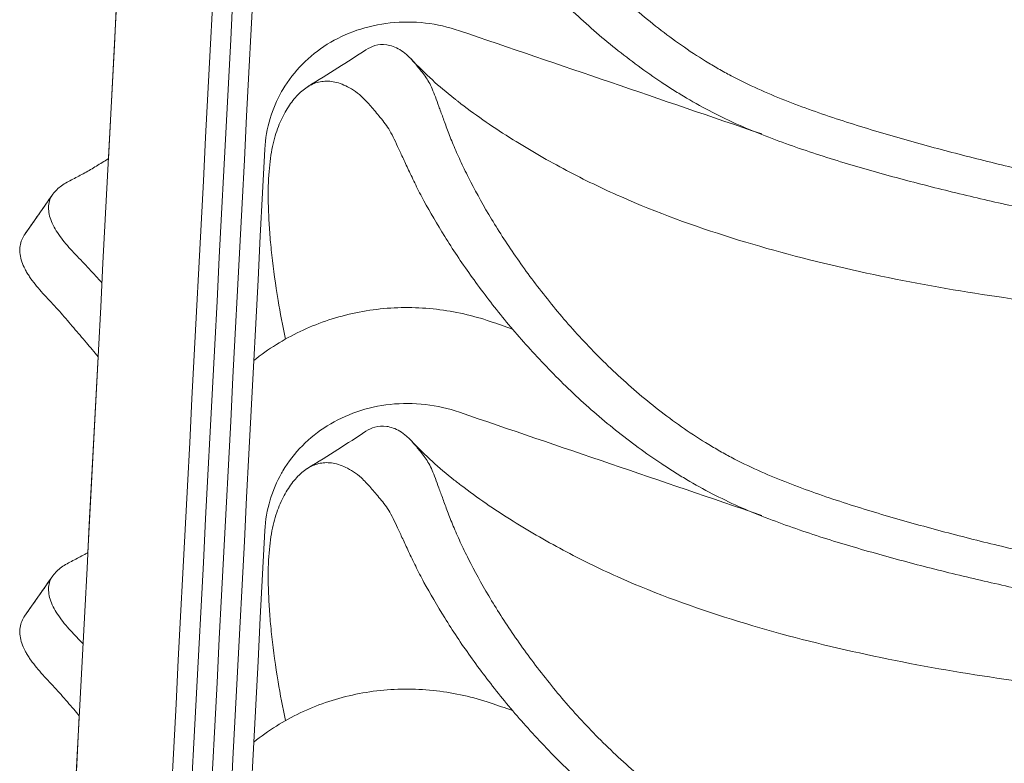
# Model space of a CAD drawing. Header units: centimetres. Extents: x -28 to 145, y -313 to 96.
# Tile 21 of 64: x -25 to -13, y -117 to -107. Entities that reach past the tile are written whole.
import ezdxf

# ---------------------------------------------------------------- set-up
doc = ezdxf.new("R2010")
doc.units = ezdxf.units.CM
doc.layers.add('Main lines', color=7, linetype='Continuous', lineweight=13, true_color=0x000000)
doc.layers.add('Predefinito', color=7, linetype='Continuous', true_color=0x000000)

# ---------------------------------------------------------------- blocks, each defined once
blk = doc.blocks.new('CB-298_Petal_Stacked_2D_Front')
at = {"layer": 'Main lines'}
for p, q in [((-24.021, 89.556), (-23.916, 91.564)), ((-24.021, 89.556), (-23.916, 91.564)), ((-25.07, 88.605), (-24.716, 89.112)), ((-25.07, 88.605), (-24.716, 89.112)), ((-24.278, 84.627), (-24.15, 87.079)), ((-24.278, 84.627), (-24.15, 87.079)), ((-25.07, 83.832), (-24.716, 84.339)), ((-25.07, 83.832), (-24.716, 84.339)), ((-24.535, 79.717), (-24.385, 82.585)), ((-24.535, 79.717), (-24.385, 82.585))]:
    blk.add_line(p, q, dxfattribs=at)
for points in [[(-23.263, 104.057), (-23.871, 92.429), (-24.478, 80.8), (-25.086, 69.172)], [(-23.888, 69.109), (-23.28, 80.738), (-22.672, 92.366), (-22.065, 103.995)], [(-23.888, 64.337), (-23.28, 75.965), (-22.672, 87.593), (-22.065, 99.222)], [(-23.888, 59.564), (-23.28, 71.192), (-22.672, 82.821), (-22.065, 94.449)], [(-19.632, 91.157), (-18.371, 90.727), (-17.111, 90.296), (-15.85, 89.866)], [(-20.8, 90.918), (-21.03, 90.768), (-21.267, 90.618), (-21.528, 90.457)], [(-23.888, 54.791), (-23.28, 66.419), (-22.672, 78.048), (-22.065, 89.676)], [(-25.07, 88.605), (-24.952, 88.774), (-24.834, 88.943), (-24.716, 89.112)], [(-18.968, 87.425), (-19.06, 87.457), (-19.153, 87.488), (-19.245, 87.52)], [(-19.632, 86.384), (-18.371, 85.954), (-17.111, 85.523), (-15.85, 85.093)], [(-20.8, 86.145), (-21.03, 85.995), (-21.267, 85.845), (-21.528, 85.684)], [(-23.888, 50.018), (-23.28, 61.647), (-22.672, 73.275), (-22.065, 84.903)], [(-25.07, 83.832), (-24.952, 84.001), (-24.834, 84.17), (-24.716, 84.339)], [(-18.968, 82.652), (-19.06, 82.684), (-19.153, 82.715), (-19.245, 82.747)]]:
    blk.add_open_spline(points, degree=3, dxfattribs=at)
for points, knots in [([(0, 88.206), (-0.49, 88.205), (-0.98, 88.214), (-1.957, 88.251), (-2.446, 88.279), (-3.178, 88.324), (-3.422, 88.339), (-3.91, 88.37), (-4.155, 88.385), (-4.887, 88.431), (-5.375, 88.462), (-6.107, 88.514), (-6.351, 88.532), (-6.839, 88.572), (-7.083, 88.593), (-7.814, 88.662), (-8.3, 88.714), (-9.271, 88.832), (-9.756, 88.899), (-10.481, 89.011), (-10.722, 89.051), (-11.204, 89.135), (-11.445, 89.179), (-11.925, 89.274), (-12.165, 89.324), (-12.643, 89.429), (-12.88, 89.485), (-13.354, 89.603), (-13.59, 89.665), (-14.06, 89.794), (-14.294, 89.861), (-14.76, 90.003), (-14.992, 90.078), (-15.45, 90.242), (-15.678, 90.33), (-16.012, 90.481), (-16.123, 90.535), (-16.286, 90.621), (-16.34, 90.651), (-16.447, 90.713), (-16.5, 90.744), (-16.76, 90.904), (-16.956, 91.043), (-17.329, 91.334), (-17.507, 91.486), (-17.761, 91.724), (-17.844, 91.805), (-18.005, 91.969), (-18.083, 92.052), (-18.309, 92.301), (-18.45, 92.469), (-18.713, 92.804), (-18.836, 92.972), (-19.007, 93.222), (-19.062, 93.306), (-19.167, 93.471), (-19.217, 93.552), (-19.359, 93.791), (-19.443, 93.945), (-19.554, 94.165), (-19.588, 94.236), (-19.636, 94.34), (-19.652, 94.374), (-19.681, 94.441), (-19.695, 94.473), (-19.735, 94.569), (-19.759, 94.629), (-19.801, 94.743), (-19.82, 94.796), (-19.856, 94.895), (-19.873, 94.94), (-19.904, 95.025), (-19.919, 95.064), (-19.946, 95.138), (-19.959, 95.172), (-19.985, 95.234), (-19.999, 95.262), (-20.029, 95.314), (-20.044, 95.337), (-20.077, 95.383), (-20.093, 95.404), (-20.142, 95.467), (-20.174, 95.505), (-20.217, 95.555), (-20.229, 95.568), (-20.241, 95.581)], [322.610066, 322.610066, 322.610066, 322.610066, 337.38222, 337.38222, 352.154375, 352.154375, 359.540452, 359.540452, 366.926529, 366.926529, 381.698684, 381.698684, 389.084761, 389.084761, 396.470839, 396.470839, 411.242993, 411.242993, 426.015148, 426.015148, 433.401225, 433.401225, 440.787302, 440.787302, 448.173379, 448.173379, 455.559457, 455.559457, 462.945534, 462.945534, 470.331611, 470.331611, 477.717688, 477.717688, 485.103766, 485.103766, 488.796804, 488.796804, 490.643324, 490.643324, 492.489843, 492.489843, 499.87592, 499.87592, 507.261997, 507.261997, 510.955036, 510.955036, 514.648075, 514.648075, 522.034152, 522.034152, 529.420229, 529.420229, 533.113268, 533.113268, 536.806306, 536.806306, 544.192384, 544.192384, 547.885422, 547.885422, 549.731942, 549.731942, 551.578461, 551.578461, 555.2715, 555.2715, 558.964538, 558.964538, 562.657577, 562.657577, 566.350616, 566.350616, 570.043654, 570.043654, 573.736693, 573.736693, 577.429731, 577.429731, 581.12277, 581.12277, 588.508847, 588.508847, 591.578861, 591.578861, 591.578861, 591.578861]), ([(0, 87.831), (-0.486, 87.83), (-0.971, 87.84), (-1.941, 87.873), (-2.426, 87.896), (-3.152, 87.933), (-3.395, 87.946), (-3.879, 87.972), (-4.121, 87.985), (-4.605, 88.012), (-4.848, 88.026), (-5.332, 88.054), (-5.574, 88.068), (-6.058, 88.099), (-6.3, 88.115), (-6.784, 88.149), (-7.026, 88.168), (-7.752, 88.229), (-8.235, 88.276), (-9.199, 88.383), (-9.681, 88.443), (-10.401, 88.545), (-10.641, 88.582), (-11.119, 88.658), (-11.359, 88.699), (-11.836, 88.785), (-12.075, 88.831), (-12.551, 88.928), (-12.788, 88.98), (-13.26, 89.088), (-13.495, 89.145), (-13.964, 89.264), (-14.197, 89.326), (-14.662, 89.457), (-14.894, 89.526), (-15.353, 89.674), (-15.581, 89.753), (-15.918, 89.884), (-16.03, 89.93), (-16.251, 90.029), (-16.361, 90.081), (-16.577, 90.193), (-16.684, 90.252), (-16.843, 90.346), (-16.896, 90.378), (-16.999, 90.443), (-17.05, 90.476), (-17.202, 90.577), (-17.3, 90.646), (-17.493, 90.788), (-17.587, 90.86), (-17.863, 91.081), (-18.039, 91.235), (-18.292, 91.473), (-18.374, 91.554), (-18.535, 91.717), (-18.613, 91.8), (-18.841, 92.047), (-18.984, 92.213), (-19.251, 92.544), (-19.376, 92.709), (-19.551, 92.955), (-19.607, 93.036), (-19.715, 93.197), (-19.766, 93.277), (-19.912, 93.512), (-19.999, 93.661), (-20.112, 93.871), (-20.147, 93.938), (-20.194, 94.034), (-20.209, 94.066), (-20.239, 94.127), (-20.253, 94.156), (-20.293, 94.243), (-20.318, 94.296), (-20.364, 94.395), (-20.385, 94.439), (-20.423, 94.523), (-20.441, 94.563), (-20.478, 94.636), (-20.497, 94.67), (-20.535, 94.732), (-20.555, 94.76), (-20.596, 94.813), (-20.617, 94.839), (-20.678, 94.913), (-20.717, 94.959), (-20.769, 95.018), (-20.785, 95.035), (-20.8, 95.051)], [470.567293, 470.567293, 470.567293, 470.567293, 485.272521, 485.272521, 499.977749, 499.977749, 507.330363, 507.330363, 514.682977, 514.682977, 522.035591, 522.035591, 529.388205, 529.388205, 536.740819, 536.740819, 544.093433, 544.093433, 558.798661, 558.798661, 573.503888, 573.503888, 580.856502, 580.856502, 588.209116, 588.209116, 595.56173, 595.56173, 602.914344, 602.914344, 610.266958, 610.266958, 617.619572, 617.619572, 624.972186, 624.972186, 632.3248, 632.3248, 636.001107, 636.001107, 639.677414, 639.677414, 643.353721, 643.353721, 645.191874, 645.191874, 647.030028, 647.030028, 650.706335, 650.706335, 654.382642, 654.382642, 661.735256, 661.735256, 665.411563, 665.411563, 669.08787, 669.08787, 676.440484, 676.440484, 683.793098, 683.793098, 687.469405, 687.469405, 691.145712, 691.145712, 698.498326, 698.498326, 702.174633, 702.174633, 704.012786, 704.012786, 705.85094, 705.85094, 709.527247, 709.527247, 713.203554, 713.203554, 716.879861, 716.879861, 720.556167, 720.556167, 724.232474, 724.232474, 727.908781, 727.908781, 735.261395, 735.261395, 738.446643, 738.446643, 738.446643, 738.446643]), ([(-22.065, 89.676), (-22.058, 89.806), (-22.036, 89.935), (-21.999, 90.059), (-21.964, 90.176), (-21.916, 90.288), (-21.855, 90.395), (-21.85, 90.404), (-21.845, 90.413), (-21.84, 90.422), (-21.772, 90.536), (-21.689, 90.642), (-21.595, 90.738), (-21.502, 90.832), (-21.398, 90.915), (-21.284, 90.987), (-21.17, 91.058), (-21.046, 91.117), (-20.916, 91.162), (-20.781, 91.208), (-20.64, 91.24), (-20.496, 91.255), (-20.351, 91.27), (-20.203, 91.27), (-20.056, 91.253), (-19.912, 91.236), (-19.77, 91.204), (-19.632, 91.157)], [92.074453, 92.074453, 92.074453, 92.074453, 92.506662, 92.506662, 92.506662, 92.915154, 92.915154, 92.915154, 92.950068, 92.950068, 92.950068, 93.394051, 93.394051, 93.394051, 93.827255, 93.827255, 93.827255, 94.261583, 94.261583, 94.261583, 94.708811, 94.708811, 94.708811, 95.157101, 95.157101, 95.157101, 95.59429, 95.59429, 95.59429, 95.59429]), ([(-20.241, 90.808), (-20.259, 90.826), (-20.275, 90.843), (-20.321, 90.883), (-20.35, 90.904), (-20.406, 90.937), (-20.434, 90.95), (-20.489, 90.969), (-20.515, 90.976), (-20.593, 90.988), (-20.641, 90.984), (-20.727, 90.959), (-20.764, 90.941), (-20.8, 90.918)], [591.578861, 591.578861, 591.578861, 591.578861, 595.894925, 595.894925, 603.281002, 603.281002, 610.667079, 610.667079, 618.053156, 618.053156, 632.825311, 632.825311, 645.232677, 645.232677, 645.232677, 645.232677]), ([(0, 83.433), (-0.49, 83.433), (-0.98, 83.442), (-1.957, 83.479), (-2.446, 83.506), (-3.178, 83.551), (-3.422, 83.566), (-3.91, 83.597), (-4.155, 83.612), (-4.887, 83.658), (-5.375, 83.689), (-6.107, 83.741), (-6.351, 83.759), (-6.839, 83.799), (-7.083, 83.821), (-7.814, 83.889), (-8.3, 83.941), (-9.271, 84.059), (-9.756, 84.126), (-10.481, 84.238), (-10.722, 84.278), (-11.204, 84.362), (-11.445, 84.406), (-11.925, 84.501), (-12.165, 84.551), (-12.643, 84.657), (-12.88, 84.712), (-13.354, 84.83), (-13.59, 84.892), (-14.06, 85.021), (-14.294, 85.088), (-14.76, 85.23), (-14.992, 85.306), (-15.45, 85.469), (-15.678, 85.557), (-16.012, 85.708), (-16.123, 85.762), (-16.286, 85.849), (-16.34, 85.878), (-16.447, 85.94), (-16.5, 85.971), (-16.76, 86.132), (-16.956, 86.27), (-17.329, 86.561), (-17.507, 86.713), (-17.761, 86.951), (-17.844, 87.032), (-18.005, 87.196), (-18.083, 87.279), (-18.309, 87.528), (-18.45, 87.696), (-18.713, 88.031), (-18.836, 88.199), (-19.007, 88.45), (-19.062, 88.533), (-19.167, 88.698), (-19.217, 88.779), (-19.359, 89.018), (-19.443, 89.173), (-19.554, 89.392), (-19.588, 89.464), (-19.636, 89.567), (-19.652, 89.601), (-19.681, 89.668), (-19.695, 89.7), (-19.735, 89.796), (-19.759, 89.856), (-19.801, 89.97), (-19.82, 90.023), (-19.856, 90.122), (-19.873, 90.168), (-19.904, 90.252), (-19.919, 90.291), (-19.946, 90.365), (-19.959, 90.399), (-19.985, 90.461), (-19.999, 90.489), (-20.029, 90.541), (-20.044, 90.564), (-20.077, 90.61), (-20.093, 90.632), (-20.142, 90.694), (-20.174, 90.733), (-20.217, 90.782), (-20.229, 90.795), (-20.241, 90.808)], [322.610066, 322.610066, 322.610066, 322.610066, 337.38222, 337.38222, 352.154375, 352.154375, 359.540452, 359.540452, 366.926529, 366.926529, 381.698684, 381.698684, 389.084761, 389.084761, 396.470839, 396.470839, 411.242993, 411.242993, 426.015148, 426.015148, 433.401225, 433.401225, 440.787302, 440.787302, 448.173379, 448.173379, 455.559457, 455.559457, 462.945534, 462.945534, 470.331611, 470.331611, 477.717688, 477.717688, 485.103766, 485.103766, 488.796804, 488.796804, 490.643324, 490.643324, 492.489843, 492.489843, 499.87592, 499.87592, 507.261997, 507.261997, 510.955036, 510.955036, 514.648075, 514.648075, 522.034152, 522.034152, 529.420229, 529.420229, 533.113268, 533.113268, 536.806306, 536.806306, 544.192384, 544.192384, 547.885422, 547.885422, 549.731942, 549.731942, 551.578461, 551.578461, 555.2715, 555.2715, 558.964538, 558.964538, 562.657577, 562.657577, 566.350616, 566.350616, 570.043654, 570.043654, 573.736693, 573.736693, 577.429731, 577.429731, 581.12277, 581.12277, 588.508847, 588.508847, 591.578861, 591.578861, 591.578861, 591.578861]), ([(-20.241, 90.808), (-20.049, 90.605), (-19.892, 90.465), (-19.696, 90.309), (-19.686, 90.301), (-19.676, 90.293), (-19.649, 90.271), (-19.631, 90.257), (-19.613, 90.244), (-19.405, 90.084), (-19.199, 89.943), (-18.96, 89.794), (-18.748, 89.661), (-18.515, 89.527), (-18.07, 89.292), (-17.844, 89.183), (-17.614, 89.081), (-17.162, 88.882), (-16.699, 88.713), (-16.227, 88.566), (-15.759, 88.419), (-15.286, 88.294), (-14.808, 88.185), (-13.853, 87.966), (-12.883, 87.812), (-11.909, 87.698), (-11.684, 87.671), (-11.458, 87.647), (-11.231, 87.625), (-10.477, 87.55), (-9.719, 87.497), (-8.962, 87.459), (-7.967, 87.409), (-6.984, 87.385), (-5.988, 87.376), (-5.49, 87.371), (-4.992, 87.37), (-4.495, 87.371), (-3.997, 87.371), (-3.498, 87.376), (-3, 87.382), (-2.5, 87.388), (-2.001, 87.394), (-1.501, 87.4), (-1.001, 87.407), (-0.501, 87.414), (0, 87.413)], [-21.334745, -21.334745, -21.334745, -21.334745, -20.539842, -20.539842, -20.539842, -20.498373, -20.498373, -20.424135, -20.424135, -20.424135, -19.598631, -19.598631, -19.598631, -18.834779, -18.834779, -18.071679, -18.071679, -18.071679, -16.589979, -16.589979, -16.589979, -15.117521, -15.117521, -15.117521, -12.172531, -12.172531, -12.172531, -11.489667, -11.489667, -11.489667, -9.211857, -9.211857, -9.211857, -6.234192, -6.234192, -6.234192, -4.738971, -4.738971, -4.738971, -3.242263, -3.242263, -3.242263, -1.743138, -1.743138, -1.743138, -0.240844, -0.240844, -0.240844, -0.240844]), ([(-20.8, 90.278), (-20.819, 90.299), (-20.839, 90.318), (-20.891, 90.366), (-20.924, 90.391), (-20.989, 90.434), (-21.022, 90.452), (-21.084, 90.482), (-21.115, 90.494), (-21.204, 90.522), (-21.26, 90.528), (-21.367, 90.522), (-21.418, 90.51), (-21.488, 90.48), (-21.508, 90.47), (-21.528, 90.457)], [738.446643, 738.446643, 738.446643, 738.446643, 742.614009, 742.614009, 749.966623, 749.966623, 757.319237, 757.319237, 764.671851, 764.671851, 779.377079, 779.377079, 794.082307, 794.082307, 800.484859, 800.484859, 800.484859, 800.484859]), ([(-21.528, 90.457), (-21.531, 90.455), (-21.534, 90.453), (-21.56, 90.437), (-21.582, 90.42), (-21.648, 90.363), (-21.689, 90.317), (-21.767, 90.213), (-21.804, 90.154), (-21.871, 90.024), (-21.901, 89.952), (-21.952, 89.79), (-21.973, 89.7), (-22.004, 89.497), (-22.015, 89.384), (-22.025, 89.133), (-22.023, 88.994), (-22.013, 88.766), (-22.008, 88.687), (-21.995, 88.522), (-21.987, 88.437), (-21.958, 88.171), (-21.932, 87.982), (-21.872, 87.628), (-21.842, 87.467), (-21.806, 87.299)], [800.484859, 800.484859, 800.484859, 800.484859, 801.434921, 801.434921, 808.787535, 808.787535, 823.492763, 823.492763, 838.197991, 838.197991, 852.903219, 852.903219, 867.608447, 867.608447, 882.313674, 882.313674, 897.018902, 897.018902, 904.371516, 904.371516, 911.72413, 911.72413, 926.429358, 926.429358, 937.83915, 937.83915, 937.83915, 937.83915]), ([(0, 83.058), (-0.486, 83.057), (-0.971, 83.067), (-1.941, 83.101), (-2.426, 83.123), (-3.152, 83.16), (-3.395, 83.173), (-3.879, 83.199), (-4.121, 83.212), (-4.605, 83.24), (-4.848, 83.253), (-5.332, 83.281), (-5.574, 83.296), (-6.058, 83.326), (-6.3, 83.342), (-6.784, 83.377), (-7.026, 83.396), (-7.752, 83.457), (-8.235, 83.503), (-9.199, 83.61), (-9.681, 83.67), (-10.401, 83.773), (-10.641, 83.809), (-11.119, 83.886), (-11.359, 83.926), (-11.836, 84.013), (-12.075, 84.058), (-12.551, 84.155), (-12.788, 84.207), (-13.26, 84.315), (-13.495, 84.372), (-13.964, 84.491), (-14.197, 84.554), (-14.662, 84.684), (-14.894, 84.753), (-15.353, 84.901), (-15.581, 84.98), (-15.918, 85.111), (-16.03, 85.157), (-16.251, 85.256), (-16.361, 85.308), (-16.577, 85.42), (-16.684, 85.479), (-16.843, 85.573), (-16.896, 85.605), (-16.999, 85.67), (-17.05, 85.704), (-17.202, 85.804), (-17.3, 85.873), (-17.493, 86.015), (-17.587, 86.087), (-17.863, 86.309), (-18.039, 86.462), (-18.292, 86.7), (-18.374, 86.781), (-18.535, 86.944), (-18.613, 87.027), (-18.841, 87.274), (-18.984, 87.44), (-19.251, 87.771), (-19.376, 87.937), (-19.551, 88.182), (-19.607, 88.263), (-19.715, 88.424), (-19.766, 88.505), (-19.912, 88.739), (-19.999, 88.888), (-20.112, 89.098), (-20.147, 89.165), (-20.194, 89.261), (-20.209, 89.293), (-20.239, 89.354), (-20.253, 89.384), (-20.293, 89.47), (-20.318, 89.524), (-20.364, 89.622), (-20.385, 89.666), (-20.423, 89.75), (-20.441, 89.79), (-20.478, 89.864), (-20.497, 89.898), (-20.535, 89.959), (-20.555, 89.987), (-20.596, 90.04), (-20.617, 90.066), (-20.678, 90.14), (-20.717, 90.186), (-20.769, 90.245), (-20.785, 90.262), (-20.8, 90.278)], [470.567293, 470.567293, 470.567293, 470.567293, 485.272521, 485.272521, 499.977749, 499.977749, 507.330363, 507.330363, 514.682977, 514.682977, 522.035591, 522.035591, 529.388205, 529.388205, 536.740819, 536.740819, 544.093433, 544.093433, 558.798661, 558.798661, 573.503888, 573.503888, 580.856502, 580.856502, 588.209116, 588.209116, 595.56173, 595.56173, 602.914344, 602.914344, 610.266958, 610.266958, 617.619572, 617.619572, 624.972186, 624.972186, 632.3248, 632.3248, 636.001107, 636.001107, 639.677414, 639.677414, 643.353721, 643.353721, 645.191874, 645.191874, 647.030028, 647.030028, 650.706335, 650.706335, 654.382642, 654.382642, 661.735256, 661.735256, 665.411563, 665.411563, 669.08787, 669.08787, 676.440484, 676.440484, 683.793098, 683.793098, 687.469405, 687.469405, 691.145712, 691.145712, 698.498326, 698.498326, 702.174633, 702.174633, 704.012786, 704.012786, 705.85094, 705.85094, 709.527247, 709.527247, 713.203554, 713.203554, 716.879861, 716.879861, 720.556167, 720.556167, 724.232474, 724.232474, 727.908781, 727.908781, 735.261395, 735.261395, 738.446643, 738.446643, 738.446643, 738.446643]), ([(-24.716, 89.112), (-24.702, 89.132), (-24.685, 89.151), (-24.649, 89.186), (-24.628, 89.202), (-24.564, 89.248), (-24.516, 89.274), (-24.441, 89.313), (-24.416, 89.325), (-24.366, 89.351), (-24.342, 89.365), (-24.268, 89.405), (-24.219, 89.434), (-24.123, 89.493), (-24.074, 89.523), (-24.024, 89.554), (-24.022, 89.555), (-24.021, 89.556)], [42.921811, 42.921811, 42.921811, 42.921811, 44.150995, 44.150995, 45.412452, 45.412452, 47.935366, 47.935366, 49.196823, 49.196823, 50.45828, 50.45828, 52.981193, 52.981193, 55.504107, 55.504107, 55.578641, 55.578641, 55.578641, 55.578641]), ([(-24.716, 89.112), (-24.702, 89.132), (-24.685, 89.151), (-24.649, 89.186), (-24.628, 89.202), (-24.564, 89.248), (-24.516, 89.274), (-24.441, 89.313), (-24.416, 89.325), (-24.366, 89.351), (-24.342, 89.365), (-24.268, 89.405), (-24.219, 89.434), (-24.123, 89.493), (-24.074, 89.523), (-24.024, 89.554), (-24.022, 89.555), (-24.021, 89.556)], [1451.499916, 1451.499916, 1451.499916, 1451.499916, 1452.7291, 1452.7291, 1453.990557, 1453.990557, 1456.513471, 1456.513471, 1457.774928, 1457.774928, 1459.036385, 1459.036385, 1461.559299, 1461.559299, 1464.082213, 1464.082213, 1464.156746, 1464.156746, 1464.156746, 1464.156746]), ([(-24.716, 89.112), (-24.702, 89.132), (-24.685, 89.151), (-24.649, 89.186), (-24.628, 89.202), (-24.564, 89.248), (-24.516, 89.274), (-24.441, 89.313), (-24.416, 89.325), (-24.366, 89.351), (-24.342, 89.365), (-24.268, 89.405), (-24.219, 89.434), (-24.123, 89.493), (-24.074, 89.523), (-24.024, 89.554), (-24.022, 89.555), (-24.021, 89.556)], [1451.499916, 1451.499916, 1451.499916, 1451.499916, 1452.7291, 1452.7291, 1453.990557, 1453.990557, 1456.513471, 1456.513471, 1457.774928, 1457.774928, 1459.036385, 1459.036385, 1461.559299, 1461.559299, 1464.082213, 1464.082213, 1464.156746, 1464.156746, 1464.156746, 1464.156746]), ([(-24.102, 88.003), (-24.12, 88.023), (-24.139, 88.044), (-24.185, 88.095), (-24.212, 88.125), (-24.268, 88.185), (-24.297, 88.215), (-24.382, 88.305), (-24.44, 88.364), (-24.549, 88.484), (-24.599, 88.545), (-24.665, 88.639), (-24.685, 88.67), (-24.718, 88.732), (-24.732, 88.763), (-24.754, 88.824), (-24.761, 88.854), (-24.77, 88.912), (-24.771, 88.94), (-24.766, 88.994), (-24.761, 89.02), (-24.743, 89.067), (-24.731, 89.09), (-24.717, 89.111), (-24.716, 89.111), (-24.716, 89.112)], [26.911803, 26.911803, 26.911803, 26.911803, 27.752054, 27.752054, 29.013511, 29.013511, 30.274968, 30.274968, 32.797882, 32.797882, 35.320796, 35.320796, 36.582253, 36.582253, 37.84371, 37.84371, 39.105167, 39.105167, 40.366624, 40.366624, 41.628081, 41.628081, 42.889538, 42.889538, 42.921811, 42.921811, 42.921811, 42.921811]), ([(-24.15, 87.079), (-24.199, 87.138), (-24.248, 87.196), (-24.35, 87.316), (-24.402, 87.378), (-24.508, 87.501), (-24.56, 87.563), (-24.641, 87.654), (-24.669, 87.684), (-24.724, 87.744), (-24.752, 87.774), (-24.835, 87.863), (-24.889, 87.923), (-24.962, 88.015), (-24.985, 88.046), (-25.017, 88.093), (-25.027, 88.109), (-25.046, 88.141), (-25.056, 88.157), (-25.081, 88.205), (-25.094, 88.236), (-25.115, 88.298), (-25.122, 88.329), (-25.13, 88.388), (-25.131, 88.417), (-25.126, 88.471), (-25.12, 88.498), (-25.103, 88.547), (-25.092, 88.57), (-25.076, 88.596), (-25.073, 88.6), (-25.07, 88.605)], [-60.943986, -60.943986, -60.943986, -60.943986, -58.580835, -58.580835, -56.033843, -56.033843, -53.48685, -53.48685, -52.213353, -52.213353, -50.939857, -50.939857, -48.392864, -48.392864, -47.119368, -47.119368, -46.482619, -46.482619, -45.845871, -45.845871, -44.572375, -44.572375, -43.298878, -43.298878, -42.025382, -42.025382, -40.751885, -40.751885, -39.478389, -39.478389, -39.221961, -39.221961, -39.221961, -39.221961]), ([(-24.15, 87.079), (-24.199, 87.138), (-24.248, 87.196), (-24.35, 87.316), (-24.402, 87.378), (-24.508, 87.501), (-24.56, 87.563), (-24.641, 87.654), (-24.669, 87.684), (-24.724, 87.744), (-24.752, 87.774), (-24.835, 87.863), (-24.889, 87.923), (-24.962, 88.015), (-24.985, 88.046), (-25.017, 88.093), (-25.027, 88.109), (-25.046, 88.141), (-25.056, 88.157), (-25.081, 88.205), (-25.094, 88.236), (-25.115, 88.298), (-25.122, 88.329), (-25.13, 88.388), (-25.131, 88.417), (-25.126, 88.471), (-25.12, 88.498), (-25.103, 88.547), (-25.092, 88.57), (-25.076, 88.596), (-25.073, 88.6), (-25.07, 88.605)], [1429.00631, 1429.00631, 1429.00631, 1429.00631, 1431.369461, 1431.369461, 1433.916454, 1433.916454, 1436.463447, 1436.463447, 1437.736943, 1437.736943, 1439.010439, 1439.010439, 1441.557432, 1441.557432, 1442.830929, 1442.830929, 1443.467677, 1443.467677, 1444.104425, 1444.104425, 1445.377922, 1445.377922, 1446.651418, 1446.651418, 1447.924914, 1447.924914, 1449.198411, 1449.198411, 1450.471907, 1450.471907, 1450.728335, 1450.728335, 1450.728335, 1450.728335]), ([(-24.15, 87.079), (-24.199, 87.138), (-24.248, 87.196), (-24.35, 87.316), (-24.402, 87.378), (-24.508, 87.501), (-24.56, 87.563), (-24.641, 87.654), (-24.669, 87.684), (-24.724, 87.744), (-24.752, 87.774), (-24.835, 87.863), (-24.889, 87.923), (-24.962, 88.015), (-24.985, 88.046), (-25.017, 88.093), (-25.027, 88.109), (-25.046, 88.141), (-25.056, 88.157), (-25.081, 88.205), (-25.094, 88.236), (-25.115, 88.298), (-25.122, 88.329), (-25.13, 88.388), (-25.131, 88.417), (-25.126, 88.471), (-25.12, 88.498), (-25.103, 88.547), (-25.092, 88.57), (-25.076, 88.596), (-25.073, 88.6), (-25.07, 88.605)], [1429.00631, 1429.00631, 1429.00631, 1429.00631, 1431.369461, 1431.369461, 1433.916454, 1433.916454, 1436.463447, 1436.463447, 1437.736943, 1437.736943, 1439.010439, 1439.010439, 1441.557432, 1441.557432, 1442.830929, 1442.830929, 1443.467677, 1443.467677, 1444.104425, 1444.104425, 1445.377922, 1445.377922, 1446.651418, 1446.651418, 1447.924914, 1447.924914, 1449.198411, 1449.198411, 1450.471907, 1450.471907, 1450.728335, 1450.728335, 1450.728335, 1450.728335]), ([(-19.245, 87.52), (-19.463, 87.594), (-19.689, 87.645), (-19.917, 87.672), (-20.152, 87.699), (-20.389, 87.7), (-20.622, 87.676), (-20.856, 87.651), (-21.086, 87.6), (-21.307, 87.524), (-21.523, 87.449), (-21.729, 87.351), (-21.921, 87.231), (-22.019, 87.17), (-22.113, 87.103), (-22.203, 87.03)], [3.997716, 3.997716, 3.997716, 3.997716, 4.690167, 4.690167, 4.690167, 5.402307, 5.402307, 5.402307, 6.116269, 6.116269, 6.116269, 6.81371, 6.81371, 6.81371, 7.170955, 7.170955, 7.170955, 7.170955]), ([(-22.065, 84.903), (-22.058, 85.034), (-22.036, 85.162), (-21.999, 85.286), (-21.964, 85.403), (-21.916, 85.516), (-21.855, 85.622), (-21.85, 85.631), (-21.845, 85.64), (-21.84, 85.649), (-21.772, 85.763), (-21.689, 85.87), (-21.595, 85.965), (-21.502, 86.059), (-21.398, 86.142), (-21.284, 86.214), (-21.17, 86.285), (-21.046, 86.344), (-20.916, 86.389), (-20.781, 86.436), (-20.64, 86.467), (-20.496, 86.482), (-20.351, 86.498), (-20.203, 86.497), (-20.056, 86.48), (-19.912, 86.463), (-19.77, 86.431), (-19.632, 86.384)], [92.074453, 92.074453, 92.074453, 92.074453, 92.506662, 92.506662, 92.506662, 92.915154, 92.915154, 92.915154, 92.950068, 92.950068, 92.950068, 93.394051, 93.394051, 93.394051, 93.827255, 93.827255, 93.827255, 94.261583, 94.261583, 94.261583, 94.708811, 94.708811, 94.708811, 95.157101, 95.157101, 95.157101, 95.59429, 95.59429, 95.59429, 95.59429]), ([(-20.241, 86.036), (-20.259, 86.054), (-20.275, 86.07), (-20.321, 86.11), (-20.35, 86.131), (-20.406, 86.164), (-20.434, 86.177), (-20.489, 86.196), (-20.515, 86.203), (-20.593, 86.215), (-20.641, 86.211), (-20.727, 86.187), (-20.764, 86.169), (-20.8, 86.145)], [591.578861, 591.578861, 591.578861, 591.578861, 595.894925, 595.894925, 603.281002, 603.281002, 610.667079, 610.667079, 618.053156, 618.053156, 632.825311, 632.825311, 645.232677, 645.232677, 645.232677, 645.232677]), ([(0, 78.661), (-0.49, 78.66), (-0.98, 78.669), (-1.957, 78.706), (-2.446, 78.733), (-3.178, 78.778), (-3.422, 78.793), (-3.91, 78.824), (-4.155, 78.839), (-4.887, 78.885), (-5.375, 78.916), (-6.107, 78.968), (-6.351, 78.987), (-6.839, 79.026), (-7.083, 79.048), (-7.814, 79.116), (-8.3, 79.168), (-9.271, 79.287), (-9.756, 79.353), (-10.481, 79.465), (-10.722, 79.505), (-11.204, 79.589), (-11.445, 79.633), (-11.925, 79.728), (-12.165, 79.778), (-12.643, 79.884), (-12.88, 79.94), (-13.354, 80.057), (-13.59, 80.119), (-14.06, 80.248), (-14.294, 80.315), (-14.76, 80.457), (-14.992, 80.533), (-15.45, 80.696), (-15.678, 80.784), (-16.012, 80.935), (-16.123, 80.989), (-16.286, 81.076), (-16.34, 81.106), (-16.447, 81.167), (-16.5, 81.198), (-16.76, 81.359), (-16.956, 81.497), (-17.329, 81.788), (-17.507, 81.941), (-17.761, 82.178), (-17.844, 82.259), (-18.005, 82.423), (-18.083, 82.506), (-18.309, 82.755), (-18.45, 82.923), (-18.713, 83.259), (-18.836, 83.427), (-19.007, 83.677), (-19.062, 83.76), (-19.167, 83.925), (-19.217, 84.006), (-19.359, 84.246), (-19.443, 84.4), (-19.554, 84.619), (-19.588, 84.691), (-19.636, 84.794), (-19.652, 84.828), (-19.681, 84.895), (-19.695, 84.928), (-19.735, 85.023), (-19.759, 85.084), (-19.801, 85.197), (-19.82, 85.25), (-19.856, 85.349), (-19.873, 85.395), (-19.904, 85.479), (-19.919, 85.518), (-19.946, 85.592), (-19.959, 85.626), (-19.985, 85.688), (-19.999, 85.716), (-20.029, 85.768), (-20.044, 85.792), (-20.077, 85.837), (-20.093, 85.859), (-20.142, 85.921), (-20.174, 85.96), (-20.217, 86.009), (-20.229, 86.023), (-20.241, 86.036)], [322.610066, 322.610066, 322.610066, 322.610066, 337.38222, 337.38222, 352.154375, 352.154375, 359.540452, 359.540452, 366.926529, 366.926529, 381.698684, 381.698684, 389.084761, 389.084761, 396.470839, 396.470839, 411.242993, 411.242993, 426.015148, 426.015148, 433.401225, 433.401225, 440.787302, 440.787302, 448.173379, 448.173379, 455.559457, 455.559457, 462.945534, 462.945534, 470.331611, 470.331611, 477.717688, 477.717688, 485.103766, 485.103766, 488.796804, 488.796804, 490.643324, 490.643324, 492.489843, 492.489843, 499.87592, 499.87592, 507.261997, 507.261997, 510.955036, 510.955036, 514.648075, 514.648075, 522.034152, 522.034152, 529.420229, 529.420229, 533.113268, 533.113268, 536.806306, 536.806306, 544.192384, 544.192384, 547.885422, 547.885422, 549.731942, 549.731942, 551.578461, 551.578461, 555.2715, 555.2715, 558.964538, 558.964538, 562.657577, 562.657577, 566.350616, 566.350616, 570.043654, 570.043654, 573.736693, 573.736693, 577.429731, 577.429731, 581.12277, 581.12277, 588.508847, 588.508847, 591.578861, 591.578861, 591.578861, 591.578861]), ([(-20.241, 86.035), (-20.049, 85.833), (-19.892, 85.692), (-19.696, 85.536), (-19.686, 85.528), (-19.676, 85.52), (-19.649, 85.498), (-19.631, 85.485), (-19.613, 85.471), (-19.405, 85.311), (-19.199, 85.171), (-18.96, 85.021), (-18.748, 84.888), (-18.515, 84.754), (-18.07, 84.519), (-17.844, 84.41), (-17.614, 84.308), (-17.162, 84.109), (-16.699, 83.94), (-16.227, 83.793), (-15.759, 83.646), (-15.286, 83.521), (-14.808, 83.412), (-13.853, 83.193), (-12.883, 83.039), (-11.909, 82.925), (-11.684, 82.899), (-11.458, 82.874), (-11.231, 82.852), (-10.477, 82.777), (-9.719, 82.724), (-8.962, 82.686), (-7.967, 82.636), (-6.984, 82.612), (-5.988, 82.603), (-5.49, 82.599), (-4.992, 82.598), (-4.495, 82.598), (-3.997, 82.599), (-3.498, 82.603), (-3, 82.609), (-2.5, 82.615), (-2.001, 82.621), (-1.501, 82.628), (-1.001, 82.634), (-0.501, 82.641), (0, 82.64)], [-21.334745, -21.334745, -21.334745, -21.334745, -20.539842, -20.539842, -20.539842, -20.498373, -20.498373, -20.424135, -20.424135, -20.424135, -19.598631, -19.598631, -19.598631, -18.834779, -18.834779, -18.071679, -18.071679, -18.071679, -16.589979, -16.589979, -16.589979, -15.117521, -15.117521, -15.117521, -12.172531, -12.172531, -12.172531, -11.489667, -11.489667, -11.489667, -9.211857, -9.211857, -9.211857, -6.234192, -6.234192, -6.234192, -4.738971, -4.738971, -4.738971, -3.242263, -3.242263, -3.242263, -1.743138, -1.743138, -1.743138, -0.240844, -0.240844, -0.240844, -0.240844]), ([(-20.8, 85.505), (-20.819, 85.526), (-20.839, 85.545), (-20.891, 85.593), (-20.924, 85.618), (-20.989, 85.661), (-21.022, 85.679), (-21.084, 85.709), (-21.115, 85.721), (-21.204, 85.749), (-21.26, 85.755), (-21.367, 85.75), (-21.418, 85.737), (-21.488, 85.707), (-21.508, 85.697), (-21.528, 85.684)], [738.446643, 738.446643, 738.446643, 738.446643, 742.614009, 742.614009, 749.966623, 749.966623, 757.319237, 757.319237, 764.671851, 764.671851, 779.377079, 779.377079, 794.082307, 794.082307, 800.484859, 800.484859, 800.484859, 800.484859]), ([(-21.528, 85.684), (-21.531, 85.683), (-21.534, 85.681), (-21.56, 85.664), (-21.582, 85.647), (-21.648, 85.59), (-21.689, 85.544), (-21.767, 85.44), (-21.804, 85.382), (-21.871, 85.251), (-21.901, 85.179), (-21.952, 85.017), (-21.973, 84.927), (-22.004, 84.724), (-22.015, 84.612), (-22.025, 84.36), (-22.023, 84.221), (-22.013, 83.993), (-22.008, 83.914), (-21.995, 83.749), (-21.987, 83.664), (-21.958, 83.398), (-21.932, 83.209), (-21.872, 82.855), (-21.842, 82.694), (-21.806, 82.526)], [800.484859, 800.484859, 800.484859, 800.484859, 801.434921, 801.434921, 808.787535, 808.787535, 823.492763, 823.492763, 838.197991, 838.197991, 852.903219, 852.903219, 867.608447, 867.608447, 882.313674, 882.313674, 897.018902, 897.018902, 904.371516, 904.371516, 911.72413, 911.72413, 926.429358, 926.429358, 937.83915, 937.83915, 937.83915, 937.83915]), ([(0, 78.285), (-0.486, 78.284), (-0.971, 78.294), (-1.941, 78.328), (-2.426, 78.35), (-3.152, 78.387), (-3.395, 78.4), (-3.879, 78.426), (-4.121, 78.44), (-4.605, 78.467), (-4.848, 78.48), (-5.332, 78.508), (-5.574, 78.523), (-6.058, 78.553), (-6.3, 78.569), (-6.784, 78.604), (-7.026, 78.623), (-7.752, 78.684), (-8.235, 78.73), (-9.199, 78.837), (-9.681, 78.897), (-10.401, 79), (-10.641, 79.036), (-11.119, 79.113), (-11.359, 79.153), (-11.836, 79.24), (-12.075, 79.286), (-12.551, 79.383), (-12.788, 79.434), (-13.26, 79.542), (-13.495, 79.599), (-13.964, 79.719), (-14.197, 79.781), (-14.662, 79.912), (-14.894, 79.98), (-15.353, 80.128), (-15.581, 80.207), (-15.918, 80.338), (-16.03, 80.384), (-16.251, 80.483), (-16.361, 80.535), (-16.577, 80.647), (-16.684, 80.706), (-16.843, 80.801), (-16.896, 80.833), (-16.999, 80.898), (-17.05, 80.931), (-17.202, 81.031), (-17.3, 81.101), (-17.493, 81.242), (-17.587, 81.314), (-17.863, 81.536), (-18.039, 81.69), (-18.292, 81.928), (-18.374, 82.008), (-18.535, 82.171), (-18.613, 82.254), (-18.841, 82.502), (-18.984, 82.668), (-19.251, 82.999), (-19.376, 83.164), (-19.551, 83.409), (-19.607, 83.49), (-19.715, 83.652), (-19.766, 83.732), (-19.912, 83.966), (-19.999, 84.116), (-20.112, 84.325), (-20.147, 84.392), (-20.194, 84.489), (-20.209, 84.52), (-20.239, 84.581), (-20.253, 84.611), (-20.293, 84.697), (-20.318, 84.751), (-20.364, 84.849), (-20.385, 84.894), (-20.423, 84.978), (-20.441, 85.017), (-20.478, 85.091), (-20.497, 85.125), (-20.535, 85.186), (-20.555, 85.214), (-20.596, 85.268), (-20.617, 85.293), (-20.678, 85.368), (-20.717, 85.413), (-20.769, 85.473), (-20.785, 85.49), (-20.8, 85.505)], [470.567293, 470.567293, 470.567293, 470.567293, 485.272521, 485.272521, 499.977749, 499.977749, 507.330363, 507.330363, 514.682977, 514.682977, 522.035591, 522.035591, 529.388205, 529.388205, 536.740819, 536.740819, 544.093433, 544.093433, 558.798661, 558.798661, 573.503888, 573.503888, 580.856502, 580.856502, 588.209116, 588.209116, 595.56173, 595.56173, 602.914344, 602.914344, 610.266958, 610.266958, 617.619572, 617.619572, 624.972186, 624.972186, 632.3248, 632.3248, 636.001107, 636.001107, 639.677414, 639.677414, 643.353721, 643.353721, 645.191874, 645.191874, 647.030028, 647.030028, 650.706335, 650.706335, 654.382642, 654.382642, 661.735256, 661.735256, 665.411563, 665.411563, 669.08787, 669.08787, 676.440484, 676.440484, 683.793098, 683.793098, 687.469405, 687.469405, 691.145712, 691.145712, 698.498326, 698.498326, 702.174633, 702.174633, 704.012786, 704.012786, 705.85094, 705.85094, 709.527247, 709.527247, 713.203554, 713.203554, 716.879861, 716.879861, 720.556167, 720.556167, 724.232474, 724.232474, 727.908781, 727.908781, 735.261395, 735.261395, 738.446643, 738.446643, 738.446643, 738.446643]), ([(-24.716, 84.339), (-24.702, 84.359), (-24.685, 84.378), (-24.649, 84.413), (-24.628, 84.43), (-24.564, 84.475), (-24.516, 84.502), (-24.441, 84.54), (-24.416, 84.553), (-24.366, 84.579), (-24.342, 84.592), (-24.304, 84.613), (-24.291, 84.62), (-24.278, 84.627)], [42.921811, 42.921811, 42.921811, 42.921811, 44.150995, 44.150995, 45.412452, 45.412452, 47.935366, 47.935366, 49.196823, 49.196823, 50.45828, 50.45828, 51.118985, 51.118985, 51.118985, 51.118985]), ([(-24.716, 84.339), (-24.702, 84.359), (-24.685, 84.378), (-24.649, 84.413), (-24.628, 84.43), (-24.564, 84.475), (-24.516, 84.502), (-24.441, 84.54), (-24.416, 84.553), (-24.366, 84.579), (-24.342, 84.592), (-24.304, 84.613), (-24.291, 84.62), (-24.278, 84.627)], [1418.215234, 1418.215234, 1418.215234, 1418.215234, 1419.444418, 1419.444418, 1420.705875, 1420.705875, 1423.228789, 1423.228789, 1424.490246, 1424.490246, 1425.751703, 1425.751703, 1426.412408, 1426.412408, 1426.412408, 1426.412408]), ([(-24.716, 84.339), (-24.702, 84.359), (-24.685, 84.378), (-24.649, 84.413), (-24.628, 84.43), (-24.564, 84.475), (-24.516, 84.502), (-24.441, 84.54), (-24.416, 84.553), (-24.366, 84.579), (-24.342, 84.592), (-24.304, 84.613), (-24.291, 84.62), (-24.278, 84.627)], [1418.215234, 1418.215234, 1418.215234, 1418.215234, 1419.444418, 1419.444418, 1420.705875, 1420.705875, 1423.228789, 1423.228789, 1424.490246, 1424.490246, 1425.751703, 1425.751703, 1426.412408, 1426.412408, 1426.412408, 1426.412408]), ([(-24.338, 83.486), (-24.391, 83.541), (-24.444, 83.596), (-24.549, 83.711), (-24.599, 83.772), (-24.665, 83.866), (-24.685, 83.897), (-24.718, 83.959), (-24.732, 83.99), (-24.754, 84.051), (-24.761, 84.081), (-24.77, 84.139), (-24.771, 84.167), (-24.766, 84.221), (-24.761, 84.247), (-24.743, 84.295), (-24.731, 84.317), (-24.717, 84.338), (-24.716, 84.339), (-24.716, 84.339)], [30.466517, 30.466517, 30.466517, 30.466517, 32.797882, 32.797882, 35.320796, 35.320796, 36.582253, 36.582253, 37.84371, 37.84371, 39.105167, 39.105167, 40.366624, 40.366624, 41.628081, 41.628081, 42.889538, 42.889538, 42.921811, 42.921811, 42.921811, 42.921811]), ([(-24.385, 82.585), (-24.408, 82.612), (-24.432, 82.64), (-24.508, 82.728), (-24.56, 82.79), (-24.641, 82.881), (-24.669, 82.911), (-24.724, 82.971), (-24.752, 83.001), (-24.835, 83.09), (-24.889, 83.15), (-24.962, 83.242), (-24.985, 83.273), (-25.017, 83.32), (-25.027, 83.336), (-25.046, 83.368), (-25.056, 83.384), (-25.081, 83.432), (-25.094, 83.463), (-25.115, 83.525), (-25.122, 83.556), (-25.13, 83.615), (-25.131, 83.644), (-25.126, 83.698), (-25.12, 83.725), (-25.103, 83.774), (-25.092, 83.797), (-25.076, 83.823), (-25.073, 83.827), (-25.07, 83.832)], [-57.158145, -57.158145, -57.158145, -57.158145, -56.033843, -56.033843, -53.48685, -53.48685, -52.213353, -52.213353, -50.939857, -50.939857, -48.392864, -48.392864, -47.119368, -47.119368, -46.482619, -46.482619, -45.845871, -45.845871, -44.572375, -44.572375, -43.298878, -43.298878, -42.025382, -42.025382, -40.751885, -40.751885, -39.478389, -39.478389, -39.221961, -39.221961, -39.221961, -39.221961]), ([(-24.385, 82.585), (-24.408, 82.612), (-24.432, 82.64), (-24.508, 82.728), (-24.56, 82.79), (-24.641, 82.881), (-24.669, 82.911), (-24.724, 82.971), (-24.752, 83.001), (-24.835, 83.09), (-24.889, 83.15), (-24.962, 83.242), (-24.985, 83.273), (-25.017, 83.32), (-25.027, 83.336), (-25.046, 83.368), (-25.056, 83.384), (-25.081, 83.432), (-25.094, 83.463), (-25.115, 83.525), (-25.122, 83.556), (-25.13, 83.615), (-25.131, 83.644), (-25.126, 83.698), (-25.12, 83.725), (-25.103, 83.774), (-25.092, 83.797), (-25.076, 83.823), (-25.073, 83.827), (-25.07, 83.832)], [1399.507469, 1399.507469, 1399.507469, 1399.507469, 1400.631772, 1400.631772, 1403.178765, 1403.178765, 1404.452261, 1404.452261, 1405.725758, 1405.725758, 1408.272751, 1408.272751, 1409.546247, 1409.546247, 1410.182995, 1410.182995, 1410.819743, 1410.819743, 1412.09324, 1412.09324, 1413.366736, 1413.366736, 1414.640233, 1414.640233, 1415.913729, 1415.913729, 1417.187226, 1417.187226, 1417.443654, 1417.443654, 1417.443654, 1417.443654]), ([(-24.385, 82.585), (-24.408, 82.612), (-24.432, 82.64), (-24.508, 82.728), (-24.56, 82.79), (-24.641, 82.881), (-24.669, 82.911), (-24.724, 82.971), (-24.752, 83.001), (-24.835, 83.09), (-24.889, 83.15), (-24.962, 83.242), (-24.985, 83.273), (-25.017, 83.32), (-25.027, 83.336), (-25.046, 83.368), (-25.056, 83.384), (-25.081, 83.432), (-25.094, 83.463), (-25.115, 83.525), (-25.122, 83.556), (-25.13, 83.615), (-25.131, 83.644), (-25.126, 83.698), (-25.12, 83.725), (-25.103, 83.774), (-25.092, 83.797), (-25.076, 83.823), (-25.073, 83.827), (-25.07, 83.832)], [1399.507469, 1399.507469, 1399.507469, 1399.507469, 1400.631772, 1400.631772, 1403.178765, 1403.178765, 1404.452261, 1404.452261, 1405.725758, 1405.725758, 1408.272751, 1408.272751, 1409.546247, 1409.546247, 1410.182995, 1410.182995, 1410.819743, 1410.819743, 1412.09324, 1412.09324, 1413.366736, 1413.366736, 1414.640233, 1414.640233, 1415.913729, 1415.913729, 1417.187226, 1417.187226, 1417.443654, 1417.443654, 1417.443654, 1417.443654]), ([(-19.245, 82.747), (-19.463, 82.821), (-19.689, 82.872), (-19.917, 82.899), (-20.152, 82.926), (-20.389, 82.928), (-20.622, 82.903), (-20.856, 82.878), (-21.086, 82.827), (-21.307, 82.751), (-21.523, 82.676), (-21.729, 82.578), (-21.921, 82.458), (-22.019, 82.397), (-22.113, 82.33), (-22.203, 82.258)], [3.997716, 3.997716, 3.997716, 3.997716, 4.690167, 4.690167, 4.690167, 5.402307, 5.402307, 5.402307, 6.116269, 6.116269, 6.116269, 6.81371, 6.81371, 6.81371, 7.170959, 7.170959, 7.170959, 7.170959])]:
    blk.add_open_spline(points, degree=3, knots=knots, dxfattribs=at)

msp = doc.modelspace()

# ---------------------------------------------------------------- block references
at = {"layer": 'Predefinito'}
msp.add_blockref('CB-298_Petal_Stacked_2D_Front', (0, -198.658), dxfattribs=at)

doc.saveas('drawing.dxf')
